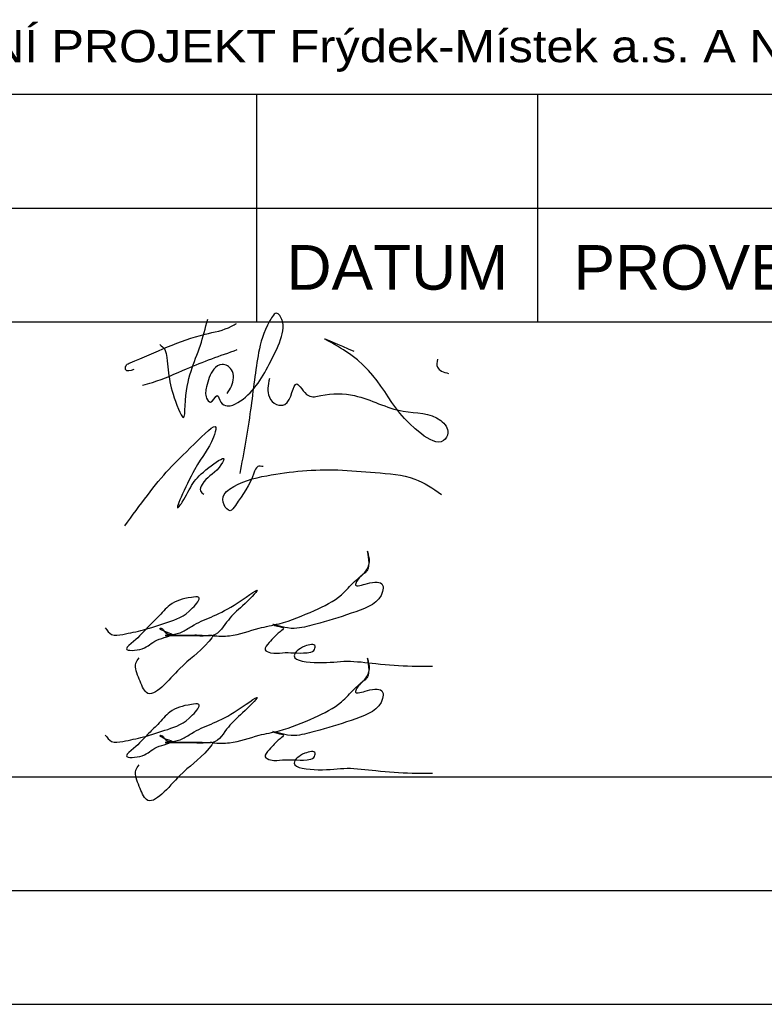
# Paper-space layout 'Layout1' of a CAD drawing. Extents: x -2 to 1380, y -36 to 422.
# Tile 51 of 79: x 1082 to 1124, y 46 to 101. Entities that reach past the tile are written whole.
import ezdxf
from ezdxf.enums import TextEntityAlignment as Align

# ---------------------------------------------------------------- set-up
doc = ezdxf.new("R2010")
doc.units = 0
doc.layers.add('RAZITKO_HP', color=222, linetype='CONTINUOUS')
doc.styles.add('RAZITKO_HP_ARIAL', font='arial.ttf')

# ---------------------------------------------------------------- blocks, each defined once
blk = doc.blocks.new('text_HP')
at = {"layer": 'RAZITKO_HP', "lineweight": 25}
blk.add_line((-177, 94.25), (-5, 94.25), dxfattribs=at)
at = {"layer": 'RAZITKO_HP', "lineweight": 18, "style": 'RAZITKO_HP_ARIAL', "width": 1.085}
blk.add_text('"DOKUMENTACE JE DUŠEVNÍM MAJETKEM FIRMY HUTNÍ PROJEKT Frýdek-Místek a.s. A NESMÍ BÝT POUŽITA BEZ JEJÍHO VĚDOMÍ."', height=1.8, dxfattribs=at).set_placement((-177, 96.05))
blk = doc.blocks.new('A$C8147be3e')
at = {"layer": 'RAZITKO_HP', "lineweight": 25}
for p, q in [((-92.5, 90.875), (-92.5, 97.25)), ((-76.75, 90.875), (-76.75, 97.25)), ((-180, 90.875), (-8, 90.875)), ((-92.5, 84.5), (-92.5, 90.875)), ((-76.75, 84.5), (-76.75, 90.875)), ((-180, 84.5), (-63, 84.5)), ((-180, 59), (-63, 59)), ((-180, 52.625), (-63, 52.625)), ((-180, 46.25), (-63, 46.25))]:
    blk.add_line(p, q, dxfattribs=at)
for points in [[(-94.161, 80.479), (-93.921, 80.895), (-93.921, 81.811), (-94.445, 82.113), (-94.906, 81.847), (-95.315, 80.851), (-95.315, 80.215), (-95.098, 79.999), (-94.726, 80.371), (-94.511, 79.998), (-94.152, 79.791), (-93.561, 79.975), (-91.807, 82.123), (-91.17, 83.515), (-91.17, 84.788), (-91.356, 84.974), (-91.765, 84.565), (-92.396, 82.783), (-92.852, 79.567), (-93.453, 75.997)], [(-97.94, 83.221), (-97.662, 82.944), (-97.55, 82.502), (-96.883, 79.612), (-96.61, 79.139), (-96.516, 79.799), (-95.662, 83.184), (-95.252, 84.654)], [(-99.397, 81.819), (-99.851, 81.819), (-99.851, 81.993), (-99.799, 82.083), (-99.6, 82.199), (-95.392, 83.807), (-93.916, 84.249), (-93.642, 84.407)], [(-91.797, 81.323), (-91.797, 80.28), (-91.391, 79.874), (-90.927, 79.874), (-90.265, 81.02), (-89.607, 80.362), (-88.916, 80.362), (-87.021, 80.362), (-84.295, 79.488), (-82.188, 78.967), (-81.79, 78.278), (-82.039, 77.847), (-83.27, 78.213), (-87.64, 82.927), (-88.688, 83.532), (-87.06, 82.849)], [(-98.906, 80.947), (-98.347, 81.103), (-96.432, 81.871), (-93.597, 82.939)], [(-82.381, 82.405), (-82.381, 81.961), (-81.758, 81.601)], [(-99.903, 73.059), (-97.426, 76.232), (-95.989, 77.669), (-94.79, 78.573), (-94.936, 78.028), (-95.989, 76.204), (-96.856, 74.148), (-96.68, 74.397), (-96.081, 75.435), (-95.19, 76.326), (-94.341, 76.816), (-94.616, 76.34), (-95.568, 75.387), (-95.658, 75.018), (-95.469, 74.838)], [(-92.138, 76.385), (-92.446, 76.385), (-92.661, 76.012), (-93.703, 74.208), (-94.001, 73.91), (-94.335, 74.244), (-94.335, 74.819), (-94.034, 75.12), (-91.937, 75.876), (-87.959, 76.197), (-85.87, 76.05), (-83.647, 75.689), (-82.157, 74.829)], [(-94.983, 66.906), (-94.026, 66.906), (-92.367, 67.328), (-91.256, 67.58), (-89.273, 68.325), (-87.755, 69.202), (-87.02, 69.937), (-86.331, 70.626), (-86.194, 71.192), (-86.295, 71.649), (-86.265, 70.675), (-86.686, 70.225), (-86.964, 69.743), (-86.305, 69.832), (-85.447, 69.743), (-85.447, 69.394), (-86.944, 68.254), (-88.977, 67.61), (-90.102, 67.343), (-90.777, 67.343), (-91.592, 67.526), (-91.339, 67.441), (-90.998, 67.329), (-91.197, 67.13), (-91.808, 66.519), (-92.035, 66.125), (-91.732, 65.95), (-91.058, 65.95), (-90.439, 65.95), (-89.68, 65.95), (-89.309, 66.088), (-89.23, 66.318), (-89.806, 66.318), (-90.406, 65.772), (-89.063, 65.398), (-87.444, 65.477), (-85.823, 65.345), (-83.802, 65.208), (-82.649, 65.208)], [(-100.992, 67.34), (-100.635, 66.984), (-100.015, 66.984), (-98.853, 67.239), (-97.495, 67.659), (-96.098, 68.465), (-95.757, 69.056), (-96.164, 69.056), (-97.369, 68.624), (-98.054, 67.938), (-98.621, 67.371), (-99.405, 66.587), (-99.811, 66.181), (-98.923, 66.181), (-98.1, 66.656), (-97.266, 66.977), (-97.73, 67.175), (-97.92, 67.322), (-97.859, 67.322), (-97.642, 67.105), (-97.046, 67.008), (-96.724, 67.105), (-96.157, 67.433), (-93.763, 68.624), (-92.48, 69.447), (-93.296, 68.586), (-94.095, 67.788), (-94.963, 66.92), (-95.562, 66.92), (-96.36, 66.92), (-96.962, 66.92), (-97.635, 66.92), (-96.752, 66.92), (-96.01, 66.92), (-95.296, 66.92), (-94.988, 66.92), (-95.173, 66.599), (-96.829, 65.058), (-98.685, 63.722), (-99.084, 64.464), (-99.273, 65.364), (-99.094, 65.675)], [(-94.983, 60.906), (-94.026, 60.906), (-92.367, 61.328), (-91.256, 61.58), (-89.273, 62.325), (-87.755, 63.202), (-87.02, 63.937), (-86.331, 64.626), (-86.194, 65.192), (-86.295, 65.649), (-86.265, 64.675), (-86.686, 64.225), (-86.964, 63.743), (-86.305, 63.832), (-85.447, 63.743), (-85.447, 63.394), (-86.944, 62.254), (-88.977, 61.61), (-90.102, 61.343), (-90.777, 61.343), (-91.592, 61.526), (-91.339, 61.441), (-90.998, 61.329), (-91.197, 61.13), (-91.808, 60.519), (-92.035, 60.125), (-91.732, 59.95), (-91.058, 59.95), (-90.439, 59.95), (-89.68, 59.95), (-89.309, 60.088), (-89.23, 60.318), (-89.806, 60.318), (-90.406, 59.772), (-89.063, 59.398), (-87.444, 59.477), (-85.823, 59.345), (-83.802, 59.208), (-82.649, 59.208)], [(-100.992, 61.34), (-100.635, 60.984), (-100.015, 60.984), (-98.853, 61.239), (-97.495, 61.659), (-96.098, 62.465), (-95.757, 63.056), (-96.164, 63.056), (-97.369, 62.624), (-98.054, 61.938), (-98.621, 61.371), (-99.405, 60.587), (-99.811, 60.181), (-98.923, 60.181), (-98.1, 60.656), (-97.266, 60.977), (-97.73, 61.175), (-97.92, 61.322), (-97.859, 61.322), (-97.642, 61.105), (-97.046, 61.008), (-96.724, 61.105), (-96.157, 61.433), (-93.763, 62.624), (-92.48, 63.447), (-93.296, 62.586), (-94.095, 61.788), (-94.963, 60.92), (-95.562, 60.92), (-96.36, 60.92), (-96.962, 60.92), (-97.635, 60.92), (-96.752, 60.92), (-96.01, 60.92), (-95.296, 60.92), (-94.988, 60.92), (-95.173, 60.599), (-96.829, 59.058), (-98.685, 57.722), (-99.084, 58.464), (-99.273, 59.364), (-99.094, 59.675)]]:
    blk.add_spline(points, degree=3, dxfattribs=at)
at = {"layer": 'RAZITKO_HP'}
blk.add_blockref('text_HP', (-3, 3), dxfattribs=at)
at = {"layer": 'RAZITKO_HP', "lineweight": 25, "style": 'RAZITKO_HP_ARIAL'}
blk.add_text('PROVEDL', height=2.5, dxfattribs=at).set_placement((-74.75, 86.3))
blk.add_text('DATUM', height=2.5, dxfattribs=at).set_placement((-84.625, 86.3), align=Align.CENTER)

psp = doc.layouts.get("Layout1")

# ---------------------------------------------------------------- block references
at = {"layer": 'RAZITKO_HP'}
psp.add_blockref('A$C8147be3e', (1188, 0), dxfattribs=at)

doc.saveas('drawing.dxf')
